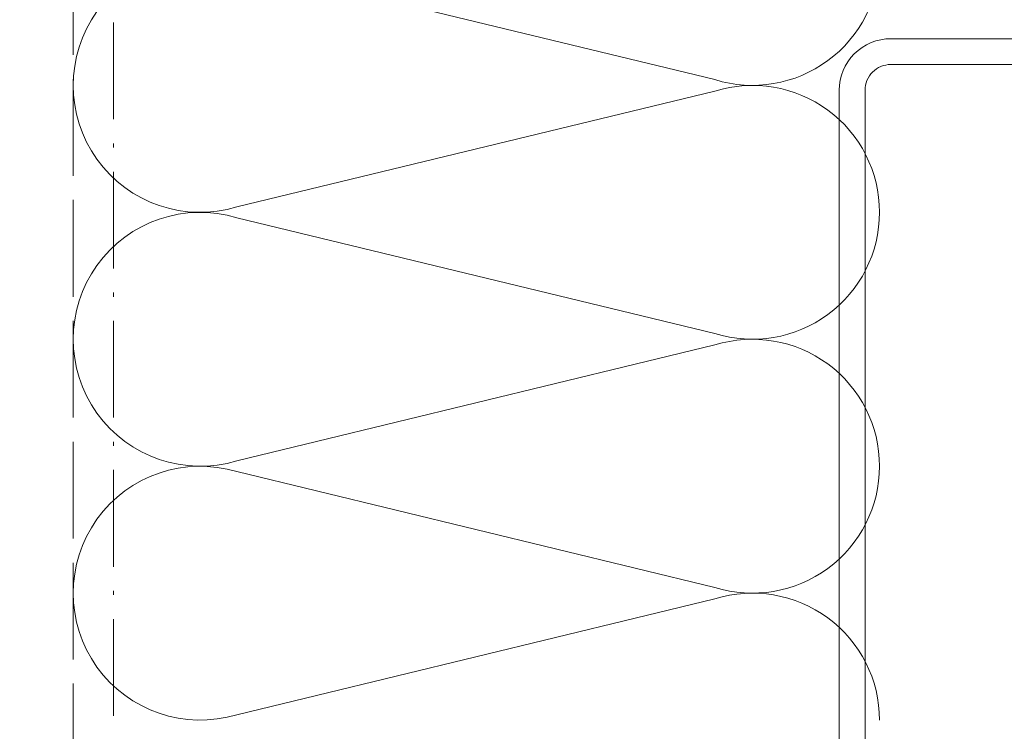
# Model space of a CAD drawing. Header units: inches. Extents: x -96941 to 10978768, y -673 to 1070890.
# Tile 44 of 256: x 55651 to 55773, y 3757 to 3846. Entities that reach past the tile are written whole.
import ezdxf

# ---------------------------------------------------------------- set-up
doc = ezdxf.new("R2010")
doc.units = ezdxf.units.IN
doc.linetypes.add('ACAD_ISO02W100', pattern=[15, 12, -3])
doc.linetypes.add('ACAD_ISO10W100', pattern=[18.5, 12, -3, 0.5, -3])
for name, color, linetype, lineweight in [('!_A_01_TENKÁ', 8, 'Continuous', 13), ('!_A_03_ČIARKOVANÁ', 41, 'ACAD_ISO02W100', 13), ('!_A_04_BODKOČIARKOVANÁ', 30, 'ACAD_ISO10W100', 13)]:
    doc.layers.add(name, color=color, linetype=linetype, lineweight=lineweight)
doc.layers.add('!_A_52_NOVÉ KCIE', color=7, linetype='Continuous', lineweight=13, true_color=0xa30000)

# ---------------------------------------------------------------- blocks, each defined once
blk = doc.blocks.new('*U1417')
at = {"flags": 128}
for points in [[(293.32, 0, 0.505403), (274.22, -25.93), (292.47, -101.23, -1.345402), (254.17, -101.23), (272.42, -25.93, 0.505403), (253.32, 0)], [(333.32, 0, 0.505403), (314.22, -25.93), (332.47, -101.23, -1.345402), (294.17, -101.23), (312.42, -25.93, 0.505403), (293.32, 0)], [(373.32, 0, 0.505403), (354.22, -25.93), (372.47, -101.23, -1.345402), (334.17, -101.23), (352.42, -25.93, 0.505403), (333.32, 0)]]:
    blk.add_lwpolyline(points, format="xyb", dxfattribs=at)

msp = doc.modelspace()

# ---------------------------------------------------------------- linework, layer by layer
at = {"layer": '!_A_01_TENKÁ', "color": 14, "true_color": 0xa30000}
for points in [[(55806.335, 3843.404, -0.4142136), (55812.735, 3837.004), (55812.735, 3749.804, -0.4142136), (55806.335, 3743.404), (55759.135, 3743.404, -0.4142136), (55752.735, 3749.804), (55752.735, 3837.004, -0.4142136), (55759.135, 3843.404)], [(55755.935, 3749.804), (55755.935, 3837.004, -0.4142136), (55759.135, 3840.204), (55806.335, 3840.204, -0.4142136), (55809.535, 3837.004), (55809.535, 3749.804, -0.4142136), (55806.335, 3746.604), (55759.135, 3746.604, -0.4142136)]]:
    msp.add_lwpolyline(points, format="xyb", close=True, dxfattribs=at)
at = {"layer": '!_A_03_ČIARKOVANÁ', "color": 14, "true_color": 0xa30000}
msp.add_lwpolyline([(55657.735, 7543.404), (55657.735, 3382.42)], dxfattribs=at)
at = {"layer": '!_A_04_BODKOČIARKOVANÁ'}
msp.add_lwpolyline([(55662.735, 3993.404), (55662.735, 1593.404), (51650.93, 1593.404)], dxfattribs=at)

# ---------------------------------------------------------------- block references
at = {"layer": '!_A_52_NOVÉ KCIE', "color": 14, "true_color": 0xa30000, "xscale": 0.7874015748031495, "yscale": 0.7874015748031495, "zscale": 0.7874015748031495, "rotation": 270}
msp.add_blockref('*U1417', (55757.735, 4052.829), dxfattribs=at)

doc.saveas('drawing.dxf')
